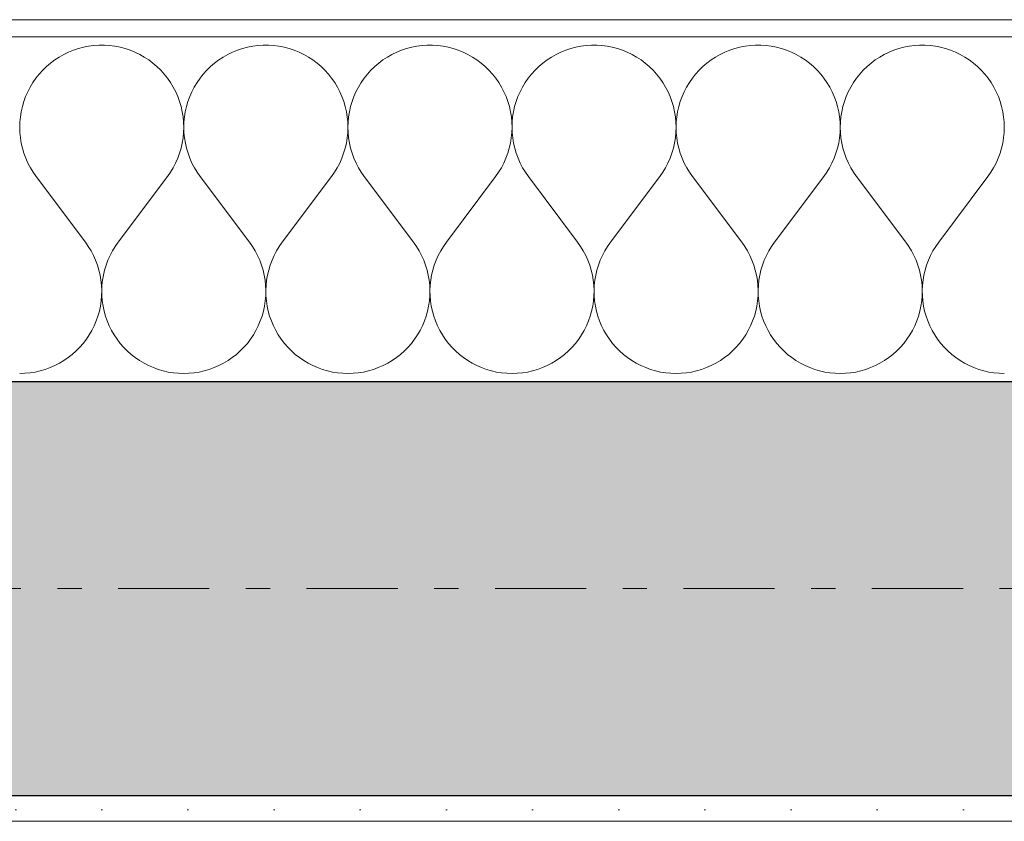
# Model space of a CAD drawing. Extents: x 100 to 2982, y 37 to 2050.
# Tile 117 of 135: x 1579 to 1636, y 1776 to 1823. Entities that reach past the tile are written whole.
import ezdxf
from ezdxf.xclip import XClip

# ---------------------------------------------------------------- set-up
doc = ezdxf.new("R2010")
doc.units = 0
doc.header["$MEASUREMENT"] = 0
doc.header["$XCLIPFRAME"] = 0
doc.linetypes.add('Przerywana podwójnie', pattern=[54.680554, 26.458333, -10.583333, 7.055556, -10.583333])
for name, color, linetype in [('410-K Osie', 7, 'Continuous'), ('420-K Ściany', 7, 'Continuous'), ('820-G Rysunki Obrazki', 7, 'Continuous')]:
    doc.layers.add(name, color=color, linetype=linetype)
pattern_1 = [(0, (-18316.349, -206.5255), (0, 8.660254), [0, -5]), (0, (-18313.849, -202.195), (0, 8.660254), [0, -5])]

# ---------------------------------------------------------------- blocks, each defined once
blk = doc.blocks.new('*X24')
at = {"layer": '420-K Ściany', "color": 174, "linetype": 'Continuous', "lineweight": 5, "ltscale": 0.2}
for p, q in [((1581.722, 1820.624), (1581.446, 1820.492)), ((1582.005, 1820.739), (1581.722, 1820.624)), ((1582.295, 1820.835), (1582.005, 1820.739)), ((1582.59, 1820.913), (1582.295, 1820.835)), ((1582.89, 1820.972), (1582.59, 1820.913)), ((1583.193, 1821.011), (1582.89, 1820.972)), ((1583.498, 1821.03), (1583.193, 1821.011)), ((1583.804, 1821.03), (1583.498, 1821.03)), ((1584.109, 1821.011), (1583.804, 1821.03)), ((1584.412, 1820.972), (1584.109, 1821.011)), ((1584.712, 1820.913), (1584.412, 1820.972)), ((1585.007, 1820.835), (1584.712, 1820.913)), ((1585.297, 1820.739), (1585.007, 1820.835)), ((1585.581, 1820.624), (1585.297, 1820.739)), ((1585.856, 1820.492), (1585.581, 1820.624)), ((1591.245, 1820.624), (1590.97, 1820.492)), ((1591.529, 1820.739), (1591.245, 1820.624)), ((1591.819, 1820.835), (1591.529, 1820.739)), ((1592.114, 1820.913), (1591.819, 1820.835)), ((1592.414, 1820.972), (1592.114, 1820.913)), ((1592.717, 1821.011), (1592.414, 1820.972)), ((1593.022, 1821.03), (1592.717, 1821.011)), ((1593.328, 1821.03), (1593.022, 1821.03)), ((1593.633, 1821.011), (1593.328, 1821.03)), ((1593.936, 1820.972), (1593.633, 1821.011)), ((1594.236, 1820.913), (1593.936, 1820.972)), ((1594.531, 1820.835), (1594.236, 1820.913)), ((1594.821, 1820.739), (1594.531, 1820.835)), ((1595.104, 1820.624), (1594.821, 1820.739)), ((1595.38, 1820.492), (1595.104, 1820.624)), ((1600.769, 1820.624), (1600.494, 1820.492)), ((1601.052, 1820.739), (1600.769, 1820.624)), ((1601.342, 1820.835), (1601.052, 1820.739)), ((1601.638, 1820.913), (1601.342, 1820.835)), ((1601.938, 1820.972), (1601.638, 1820.913)), ((1602.241, 1821.011), (1601.938, 1820.972)), ((1602.546, 1821.03), (1602.241, 1821.011)), ((1602.852, 1821.03), (1602.546, 1821.03)), ((1603.156, 1821.011), (1602.852, 1821.03)), ((1603.46, 1820.972), (1603.156, 1821.011)), ((1603.759, 1820.913), (1603.46, 1820.972)), ((1604.055, 1820.835), (1603.759, 1820.913)), ((1604.345, 1820.739), (1604.055, 1820.835)), ((1604.628, 1820.624), (1604.345, 1820.739)), ((1604.903, 1820.492), (1604.628, 1820.624)), ((1610.293, 1820.624), (1610.018, 1820.492)), ((1610.576, 1820.739), (1610.293, 1820.624)), ((1610.866, 1820.835), (1610.576, 1820.739)), ((1611.162, 1820.913), (1610.866, 1820.835)), ((1611.462, 1820.972), (1611.162, 1820.913)), ((1611.765, 1821.011), (1611.462, 1820.972)), ((1612.07, 1821.03), (1611.765, 1821.011)), ((1612.375, 1821.03), (1612.07, 1821.03)), ((1612.68, 1821.011), (1612.375, 1821.03)), ((1612.983, 1820.972), (1612.68, 1821.011)), ((1613.283, 1820.913), (1612.983, 1820.972)), ((1613.579, 1820.835), (1613.283, 1820.913)), ((1613.869, 1820.739), (1613.579, 1820.835)), ((1614.152, 1820.624), (1613.869, 1820.739)), ((1614.427, 1820.492), (1614.152, 1820.624)), ((1619.817, 1820.624), (1619.542, 1820.492)), ((1620.1, 1820.739), (1619.817, 1820.624)), ((1620.39, 1820.835), (1620.1, 1820.739)), ((1620.686, 1820.913), (1620.39, 1820.835)), ((1620.986, 1820.972), (1620.686, 1820.913)), ((1621.289, 1821.011), (1620.986, 1820.972)), ((1621.594, 1821.03), (1621.289, 1821.011)), ((1621.899, 1821.03), (1621.594, 1821.03)), ((1622.204, 1821.011), (1621.899, 1821.03)), ((1622.507, 1820.972), (1622.204, 1821.011)), ((1622.807, 1820.913), (1622.507, 1820.972)), ((1623.103, 1820.835), (1622.807, 1820.913)), ((1623.393, 1820.739), (1623.103, 1820.835)), ((1623.676, 1820.624), (1623.393, 1820.739)), ((1623.951, 1820.492), (1623.676, 1820.624)), ((1629.341, 1820.624), (1629.065, 1820.492)), ((1629.624, 1820.739), (1629.341, 1820.624)), ((1629.914, 1820.835), (1629.624, 1820.739)), ((1630.209, 1820.913), (1629.914, 1820.835)), ((1630.509, 1820.972), (1630.209, 1820.913)), ((1630.812, 1821.011), (1630.509, 1820.972)), ((1631.117, 1821.03), (1630.812, 1821.011)), ((1631.423, 1821.03), (1631.117, 1821.03)), ((1631.728, 1821.011), (1631.423, 1821.03)), ((1632.031, 1820.972), (1631.728, 1821.011)), ((1632.331, 1820.913), (1632.031, 1820.972)), ((1632.626, 1820.835), (1632.331, 1820.913)), ((1632.916, 1820.739), (1632.626, 1820.835)), ((1633.2, 1820.624), (1632.916, 1820.739)), ((1633.475, 1820.492), (1633.2, 1820.624)), ((1580.924, 1820.175), (1580.679, 1819.992)), ((1581.18, 1820.341), (1580.924, 1820.175)), ((1581.446, 1820.492), (1581.18, 1820.341)), ((1586.122, 1820.341), (1585.856, 1820.492)), ((1586.378, 1820.175), (1586.122, 1820.341)), ((1586.623, 1819.992), (1586.378, 1820.175)), ((1590.448, 1820.175), (1590.203, 1819.992)), ((1590.704, 1820.341), (1590.448, 1820.175)), ((1590.97, 1820.492), (1590.704, 1820.341)), ((1595.646, 1820.341), (1595.38, 1820.492)), ((1595.902, 1820.175), (1595.646, 1820.341)), ((1596.147, 1819.992), (1595.902, 1820.175)), ((1599.972, 1820.175), (1599.727, 1819.992)), ((1600.228, 1820.341), (1599.972, 1820.175)), ((1600.494, 1820.492), (1600.228, 1820.341)), ((1605.17, 1820.341), (1604.903, 1820.492)), ((1605.426, 1820.175), (1605.17, 1820.341)), ((1605.67, 1819.992), (1605.426, 1820.175)), ((1609.496, 1820.175), (1609.251, 1819.992)), ((1609.752, 1820.341), (1609.496, 1820.175)), ((1610.018, 1820.492), (1609.752, 1820.341)), ((1614.693, 1820.341), (1614.427, 1820.492)), ((1614.949, 1820.175), (1614.693, 1820.341)), ((1615.194, 1819.992), (1614.949, 1820.175)), ((1619.019, 1820.175), (1618.775, 1819.992)), ((1619.275, 1820.341), (1619.019, 1820.175)), ((1619.542, 1820.492), (1619.275, 1820.341)), ((1624.217, 1820.341), (1623.951, 1820.492)), ((1624.473, 1820.175), (1624.217, 1820.341)), ((1624.718, 1819.992), (1624.473, 1820.175)), ((1628.543, 1820.175), (1628.299, 1819.992)), ((1628.799, 1820.341), (1628.543, 1820.175)), ((1629.065, 1820.492), (1628.799, 1820.341)), ((1633.741, 1820.341), (1633.475, 1820.492)), ((1633.997, 1820.175), (1633.741, 1820.341)), ((1634.242, 1819.992), (1633.997, 1820.175)), ((1580.228, 1819.581), (1580.022, 1819.354)), ((1580.447, 1819.793), (1580.228, 1819.581)), ((1580.679, 1819.992), (1580.447, 1819.793)), ((1586.855, 1819.793), (1586.623, 1819.992)), ((1587.075, 1819.581), (1586.855, 1819.793)), ((1587.28, 1819.354), (1587.075, 1819.581)), ((1589.751, 1819.581), (1589.546, 1819.354)), ((1589.971, 1819.793), (1589.751, 1819.581)), ((1590.203, 1819.992), (1589.971, 1819.793)), ((1596.379, 1819.793), (1596.147, 1819.992)), ((1596.598, 1819.581), (1596.379, 1819.793)), ((1596.804, 1819.354), (1596.598, 1819.581)), ((1599.275, 1819.581), (1599.07, 1819.354)), ((1599.495, 1819.793), (1599.275, 1819.581)), ((1599.727, 1819.992), (1599.495, 1819.793)), ((1605.903, 1819.793), (1605.67, 1819.992)), ((1606.122, 1819.581), (1605.903, 1819.793)), ((1606.328, 1819.354), (1606.122, 1819.581)), ((1608.799, 1819.581), (1608.594, 1819.354)), ((1609.018, 1819.793), (1608.799, 1819.581)), ((1609.251, 1819.992), (1609.018, 1819.793)), ((1615.427, 1819.793), (1615.194, 1819.992)), ((1615.646, 1819.581), (1615.427, 1819.793)), ((1615.851, 1819.354), (1615.646, 1819.581)), ((1618.323, 1819.581), (1618.118, 1819.354)), ((1618.542, 1819.793), (1618.323, 1819.581)), ((1618.775, 1819.992), (1618.542, 1819.793)), ((1624.951, 1819.793), (1624.718, 1819.992)), ((1625.17, 1819.581), (1624.951, 1819.793)), ((1625.375, 1819.354), (1625.17, 1819.581)), ((1627.847, 1819.581), (1627.641, 1819.354)), ((1628.066, 1819.793), (1627.847, 1819.581)), ((1628.299, 1819.992), (1628.066, 1819.793)), ((1634.474, 1819.793), (1634.242, 1819.992)), ((1634.694, 1819.581), (1634.474, 1819.793)), ((1634.899, 1819.354), (1634.694, 1819.581)), ((1579.657, 1818.864), (1579.499, 1818.603)), ((1579.832, 1819.115), (1579.657, 1818.864)), ((1580.022, 1819.354), (1579.832, 1819.115)), ((1587.47, 1819.115), (1587.28, 1819.354)), ((1587.645, 1818.864), (1587.47, 1819.115)), ((1587.803, 1818.603), (1587.645, 1818.864)), ((1589.181, 1818.864), (1589.023, 1818.603)), ((1589.356, 1819.115), (1589.181, 1818.864)), ((1589.546, 1819.354), (1589.356, 1819.115)), ((1596.994, 1819.115), (1596.804, 1819.354)), ((1597.169, 1818.864), (1596.994, 1819.115)), ((1597.327, 1818.603), (1597.169, 1818.864)), ((1598.705, 1818.864), (1598.547, 1818.603)), ((1598.88, 1819.115), (1598.705, 1818.864)), ((1599.07, 1819.354), (1598.88, 1819.115)), ((1606.518, 1819.115), (1606.328, 1819.354)), ((1606.692, 1818.864), (1606.518, 1819.115)), ((1606.851, 1818.603), (1606.692, 1818.864)), ((1608.229, 1818.864), (1608.071, 1818.603)), ((1608.403, 1819.115), (1608.229, 1818.864)), ((1608.594, 1819.354), (1608.403, 1819.115)), ((1616.042, 1819.115), (1615.851, 1819.354)), ((1616.216, 1818.864), (1616.042, 1819.115)), ((1616.374, 1818.603), (1616.216, 1818.864)), ((1617.753, 1818.864), (1617.595, 1818.603)), ((1617.927, 1819.115), (1617.753, 1818.864)), ((1618.118, 1819.354), (1617.927, 1819.115)), ((1625.565, 1819.115), (1625.375, 1819.354)), ((1625.74, 1818.864), (1625.565, 1819.115)), ((1625.898, 1818.603), (1625.74, 1818.864)), ((1627.277, 1818.864), (1627.118, 1818.603)), ((1627.451, 1819.115), (1627.277, 1818.864)), ((1627.641, 1819.354), (1627.451, 1819.115)), ((1635.089, 1819.115), (1634.899, 1819.354)), ((1635.264, 1818.864), (1635.089, 1819.115)), ((1635.422, 1818.603), (1635.264, 1818.864)), ((1579.358, 1818.332), (1579.235, 1818.052)), ((1579.499, 1818.603), (1579.358, 1818.332)), ((1587.944, 1818.332), (1587.803, 1818.603)), ((1588.067, 1818.052), (1587.944, 1818.332)), ((1588.882, 1818.332), (1588.759, 1818.052)), ((1589.023, 1818.603), (1588.882, 1818.332)), ((1597.468, 1818.332), (1597.327, 1818.603)), ((1597.591, 1818.052), (1597.468, 1818.332)), ((1598.406, 1818.332), (1598.283, 1818.052)), ((1598.547, 1818.603), (1598.406, 1818.332)), ((1606.992, 1818.332), (1606.851, 1818.603)), ((1607.115, 1818.052), (1606.992, 1818.332)), ((1607.93, 1818.332), (1607.806, 1818.052)), ((1608.071, 1818.603), (1607.93, 1818.332)), ((1616.515, 1818.332), (1616.374, 1818.603)), ((1616.639, 1818.052), (1616.515, 1818.332)), ((1617.454, 1818.332), (1617.33, 1818.052)), ((1617.595, 1818.603), (1617.454, 1818.332)), ((1626.039, 1818.332), (1625.898, 1818.603)), ((1626.163, 1818.052), (1626.039, 1818.332)), ((1626.977, 1818.332), (1626.854, 1818.052)), ((1627.118, 1818.603), (1626.977, 1818.332)), ((1635.563, 1818.332), (1635.422, 1818.603)), ((1635.686, 1818.052), (1635.563, 1818.332)), ((1579.13, 1817.765), (1579.043, 1817.472)), ((1579.235, 1818.052), (1579.13, 1817.765)), ((1588.172, 1817.765), (1588.067, 1818.052)), ((1588.259, 1817.472), (1588.172, 1817.765)), ((1588.654, 1817.765), (1588.567, 1817.472)), ((1588.759, 1818.052), (1588.654, 1817.765)), ((1597.696, 1817.765), (1597.591, 1818.052)), ((1597.783, 1817.472), (1597.696, 1817.765)), ((1598.177, 1817.765), (1598.091, 1817.472)), ((1598.283, 1818.052), (1598.177, 1817.765)), ((1607.22, 1817.765), (1607.115, 1818.052)), ((1607.307, 1817.472), (1607.22, 1817.765)), ((1607.701, 1817.765), (1607.615, 1817.472)), ((1607.806, 1818.052), (1607.701, 1817.765)), ((1616.744, 1817.765), (1616.639, 1818.052)), ((1616.83, 1817.472), (1616.744, 1817.765)), ((1617.225, 1817.765), (1617.139, 1817.472)), ((1617.33, 1818.052), (1617.225, 1817.765)), ((1626.268, 1817.765), (1626.163, 1818.052)), ((1626.354, 1817.472), (1626.268, 1817.765)), ((1626.749, 1817.765), (1626.662, 1817.472)), ((1626.854, 1818.052), (1626.749, 1817.765)), ((1635.791, 1817.765), (1635.686, 1818.052)), ((1635.878, 1817.472), (1635.791, 1817.765)), ((1578.976, 1817.174), (1578.927, 1816.872)), ((1579.043, 1817.472), (1578.976, 1817.174)), ((1588.327, 1817.174), (1588.259, 1817.472)), ((1588.375, 1816.872), (1588.327, 1817.174)), ((1588.5, 1817.174), (1588.451, 1816.872)), ((1588.567, 1817.472), (1588.5, 1817.174)), ((1597.85, 1817.174), (1597.783, 1817.472)), ((1597.899, 1816.872), (1597.85, 1817.174)), ((1598.023, 1817.174), (1597.975, 1816.872)), ((1598.091, 1817.472), (1598.023, 1817.174)), ((1607.374, 1817.174), (1607.307, 1817.472)), ((1607.423, 1816.872), (1607.374, 1817.174)), ((1607.547, 1817.174), (1607.499, 1816.872)), ((1607.615, 1817.472), (1607.547, 1817.174)), ((1616.898, 1817.174), (1616.83, 1817.472)), ((1616.946, 1816.872), (1616.898, 1817.174)), ((1617.071, 1817.174), (1617.023, 1816.872)), ((1617.139, 1817.472), (1617.071, 1817.174)), ((1626.422, 1817.174), (1626.354, 1817.472)), ((1626.47, 1816.872), (1626.422, 1817.174)), ((1626.595, 1817.174), (1626.546, 1816.872)), ((1626.662, 1817.472), (1626.595, 1817.174)), ((1635.946, 1817.174), (1635.878, 1817.472)), ((1635.994, 1816.872), (1635.946, 1817.174)), ((1578.927, 1816.872), (1578.899, 1816.568)), ((1588.404, 1816.568), (1588.375, 1816.872)), ((1588.451, 1816.872), (1588.422, 1816.568)), ((1597.928, 1816.568), (1597.899, 1816.872)), ((1597.975, 1816.872), (1597.946, 1816.568)), ((1607.451, 1816.568), (1607.423, 1816.872)), ((1607.499, 1816.872), (1607.47, 1816.568)), ((1616.975, 1816.568), (1616.946, 1816.872)), ((1617.023, 1816.872), (1616.994, 1816.568)), ((1626.499, 1816.568), (1626.47, 1816.872)), ((1626.546, 1816.872), (1626.518, 1816.568)), ((1636.023, 1816.568), (1635.994, 1816.872)), ((1578.899, 1816.568), (1578.889, 1816.263)), ((1578.889, 1816.263), (1578.9, 1815.957)), ((1588.403, 1815.957), (1588.413, 1816.263)), ((1588.413, 1816.263), (1588.404, 1816.568)), ((1588.422, 1816.568), (1588.413, 1816.263)), ((1588.413, 1816.263), (1588.423, 1815.957)), ((1597.927, 1815.957), (1597.937, 1816.263)), ((1597.937, 1816.263), (1597.928, 1816.568)), ((1597.946, 1816.568), (1597.937, 1816.263)), ((1597.937, 1816.263), (1597.947, 1815.957)), ((1607.45, 1815.957), (1607.461, 1816.263)), ((1607.461, 1816.263), (1607.451, 1816.568)), ((1607.47, 1816.568), (1607.461, 1816.263)), ((1607.461, 1816.263), (1607.471, 1815.957)), ((1616.974, 1815.957), (1616.984, 1816.263)), ((1616.984, 1816.263), (1616.975, 1816.568)), ((1616.994, 1816.568), (1616.984, 1816.263)), ((1616.984, 1816.263), (1616.995, 1815.957)), ((1626.498, 1815.957), (1626.508, 1816.263)), ((1626.508, 1816.263), (1626.499, 1816.568)), ((1626.518, 1816.568), (1626.508, 1816.263)), ((1626.508, 1816.263), (1626.519, 1815.957)), ((1636.022, 1815.957), (1636.032, 1816.263)), ((1636.032, 1816.263), (1636.023, 1816.568)), ((1578.9, 1815.957), (1578.929, 1815.653)), ((1578.929, 1815.653), (1578.979, 1815.352)), ((1588.324, 1815.352), (1588.373, 1815.653)), ((1588.373, 1815.653), (1588.403, 1815.957)), ((1588.423, 1815.957), (1588.453, 1815.653)), ((1588.453, 1815.653), (1588.503, 1815.352)), ((1597.847, 1815.352), (1597.897, 1815.653)), ((1597.897, 1815.653), (1597.927, 1815.957)), ((1597.947, 1815.957), (1597.977, 1815.653)), ((1597.977, 1815.653), (1598.026, 1815.352)), ((1607.371, 1815.352), (1607.42, 1815.653)), ((1607.42, 1815.653), (1607.45, 1815.957)), ((1607.471, 1815.957), (1607.501, 1815.653)), ((1607.501, 1815.653), (1607.55, 1815.352)), ((1616.895, 1815.352), (1616.944, 1815.653)), ((1616.944, 1815.653), (1616.974, 1815.957)), ((1616.995, 1815.957), (1617.025, 1815.653)), ((1617.025, 1815.653), (1617.074, 1815.352)), ((1626.419, 1815.352), (1626.468, 1815.653)), ((1626.468, 1815.653), (1626.498, 1815.957)), ((1626.519, 1815.957), (1626.548, 1815.653)), ((1626.548, 1815.653), (1626.598, 1815.352)), ((1635.943, 1815.352), (1635.992, 1815.653)), ((1635.992, 1815.653), (1636.022, 1815.957)), ((1578.979, 1815.352), (1579.047, 1815.054)), ((1579.047, 1815.054), (1579.135, 1814.761)), ((1588.167, 1814.761), (1588.255, 1815.054)), ((1588.255, 1815.054), (1588.324, 1815.352)), ((1588.503, 1815.352), (1588.571, 1815.054)), ((1588.571, 1815.054), (1588.659, 1814.761)), ((1597.691, 1814.761), (1597.779, 1815.054)), ((1597.779, 1815.054), (1597.847, 1815.352)), ((1598.026, 1815.352), (1598.095, 1815.054)), ((1598.095, 1815.054), (1598.182, 1814.761)), ((1607.215, 1814.761), (1607.303, 1815.054)), ((1607.303, 1815.054), (1607.371, 1815.352)), ((1607.55, 1815.352), (1607.619, 1815.054)), ((1607.619, 1815.054), (1607.706, 1814.761)), ((1616.739, 1814.761), (1616.826, 1815.054)), ((1616.826, 1815.054), (1616.895, 1815.352)), ((1617.074, 1815.352), (1617.143, 1815.054)), ((1617.143, 1815.054), (1617.23, 1814.761)), ((1626.263, 1814.761), (1626.35, 1815.054)), ((1626.35, 1815.054), (1626.419, 1815.352)), ((1626.598, 1815.352), (1626.666, 1815.054)), ((1626.666, 1815.054), (1626.754, 1814.761)), ((1635.786, 1814.761), (1635.874, 1815.054)), ((1635.874, 1815.054), (1635.943, 1815.352)), ((1579.135, 1814.761), (1579.241, 1814.475)), ((1579.241, 1814.475), (1579.365, 1814.195)), ((1587.937, 1814.195), (1588.061, 1814.475)), ((1588.061, 1814.475), (1588.167, 1814.761)), ((1588.659, 1814.761), (1588.765, 1814.475)), ((1588.765, 1814.475), (1588.889, 1814.195)), ((1597.461, 1814.195), (1597.585, 1814.475)), ((1597.585, 1814.475), (1597.691, 1814.761)), ((1598.182, 1814.761), (1598.289, 1814.475)), ((1598.289, 1814.475), (1598.413, 1814.195)), ((1606.985, 1814.195), (1607.109, 1814.475)), ((1607.109, 1814.475), (1607.215, 1814.761)), ((1607.706, 1814.761), (1607.812, 1814.475)), ((1607.812, 1814.475), (1607.937, 1814.195)), ((1616.508, 1814.195), (1616.633, 1814.475)), ((1616.633, 1814.475), (1616.739, 1814.761)), ((1617.23, 1814.761), (1617.336, 1814.475)), ((1617.336, 1814.475), (1617.461, 1814.195)), ((1626.032, 1814.195), (1626.157, 1814.475)), ((1626.157, 1814.475), (1626.263, 1814.761)), ((1626.754, 1814.761), (1626.86, 1814.475)), ((1626.86, 1814.475), (1626.984, 1814.195)), ((1635.556, 1814.195), (1635.68, 1814.475)), ((1635.68, 1814.475), (1635.786, 1814.761)), ((1579.365, 1814.195), (1579.507, 1813.925)), ((1579.507, 1813.925), (1579.666, 1813.664)), ((1587.636, 1813.664), (1587.795, 1813.925)), ((1587.795, 1813.925), (1587.937, 1814.195)), ((1588.889, 1814.195), (1589.031, 1813.925)), ((1589.031, 1813.925), (1589.19, 1813.664)), ((1597.16, 1813.664), (1597.319, 1813.925)), ((1597.319, 1813.925), (1597.461, 1814.195)), ((1598.413, 1814.195), (1598.555, 1813.925)), ((1598.555, 1813.925), (1598.714, 1813.664)), ((1606.684, 1813.664), (1606.843, 1813.925)), ((1606.843, 1813.925), (1606.985, 1814.195)), ((1607.937, 1814.195), (1608.079, 1813.925)), ((1608.079, 1813.925), (1608.238, 1813.664)), ((1616.208, 1813.664), (1616.367, 1813.925)), ((1616.367, 1813.925), (1616.508, 1814.195)), ((1617.461, 1814.195), (1617.602, 1813.925)), ((1617.602, 1813.925), (1617.761, 1813.664)), ((1625.731, 1813.664), (1625.89, 1813.925)), ((1625.89, 1813.925), (1626.032, 1814.195)), ((1626.984, 1814.195), (1627.126, 1813.925)), ((1627.126, 1813.925), (1627.285, 1813.664)), ((1635.255, 1813.664), (1635.414, 1813.925)), ((1635.414, 1813.925), (1635.556, 1814.195)), ((1579.666, 1813.664), (1579.842, 1813.414)), ((1579.842, 1813.414), (1582.699, 1809.604)), ((1587.461, 1813.414), (1584.604, 1809.604)), ((1587.461, 1813.414), (1587.636, 1813.664)), ((1589.19, 1813.664), (1589.365, 1813.414)), ((1589.365, 1813.414), (1592.223, 1809.604)), ((1596.984, 1813.414), (1594.127, 1809.604)), ((1596.984, 1813.414), (1597.16, 1813.664)), ((1598.714, 1813.664), (1598.889, 1813.414)), ((1598.889, 1813.414), (1601.746, 1809.604)), ((1606.508, 1813.414), (1603.651, 1809.604)), ((1606.508, 1813.414), (1606.684, 1813.664)), ((1608.238, 1813.664), (1608.413, 1813.414)), ((1608.413, 1813.414), (1611.27, 1809.604)), ((1616.032, 1813.414), (1613.175, 1809.604)), ((1616.032, 1813.414), (1616.208, 1813.664)), ((1617.761, 1813.664), (1617.937, 1813.414)), ((1617.937, 1813.414), (1620.794, 1809.604)), ((1625.556, 1813.414), (1622.699, 1809.604)), ((1625.556, 1813.414), (1625.731, 1813.664)), ((1627.285, 1813.664), (1627.461, 1813.414)), ((1627.461, 1813.414), (1630.318, 1809.604)), ((1635.08, 1813.414), (1632.223, 1809.604)), ((1635.08, 1813.414), (1635.255, 1813.664)), ((1582.872, 1809.358), (1582.699, 1809.604)), ((1583.029, 1809.101), (1582.872, 1809.358)), ((1584.431, 1809.358), (1584.273, 1809.101)), ((1584.604, 1809.604), (1584.431, 1809.358)), ((1592.396, 1809.358), (1592.223, 1809.604)), ((1592.553, 1809.101), (1592.396, 1809.358)), ((1593.954, 1809.358), (1593.797, 1809.101)), ((1594.127, 1809.604), (1593.954, 1809.358)), ((1601.919, 1809.358), (1601.746, 1809.604)), ((1602.076, 1809.101), (1601.919, 1809.358)), ((1603.478, 1809.358), (1603.321, 1809.101)), ((1603.651, 1809.604), (1603.478, 1809.358)), ((1611.443, 1809.358), (1611.27, 1809.604)), ((1611.6, 1809.101), (1611.443, 1809.358)), ((1613.002, 1809.358), (1612.845, 1809.101)), ((1613.175, 1809.604), (1613.002, 1809.358)), ((1620.967, 1809.358), (1620.794, 1809.604)), ((1621.124, 1809.101), (1620.967, 1809.358)), ((1622.526, 1809.358), (1622.369, 1809.101)), ((1622.699, 1809.604), (1622.526, 1809.358)), ((1630.491, 1809.358), (1630.318, 1809.604)), ((1630.648, 1809.101), (1630.491, 1809.358)), ((1632.05, 1809.358), (1631.892, 1809.101)), ((1632.223, 1809.604), (1632.05, 1809.358)), ((1583.169, 1808.834), (1583.029, 1809.101)), ((1583.293, 1808.559), (1583.169, 1808.834)), ((1584.133, 1808.834), (1584.01, 1808.559)), ((1584.273, 1809.101), (1584.133, 1808.834)), ((1592.693, 1808.834), (1592.553, 1809.101)), ((1592.817, 1808.559), (1592.693, 1808.834)), ((1593.657, 1808.834), (1593.533, 1808.559)), ((1593.797, 1809.101), (1593.657, 1808.834)), ((1602.217, 1808.834), (1602.076, 1809.101)), ((1602.34, 1808.559), (1602.217, 1808.834)), ((1603.181, 1808.834), (1603.057, 1808.559)), ((1603.321, 1809.101), (1603.181, 1808.834)), ((1611.741, 1808.834), (1611.6, 1809.101)), ((1611.864, 1808.559), (1611.741, 1808.834)), ((1612.704, 1808.834), (1612.581, 1808.559)), ((1612.845, 1809.101), (1612.704, 1808.834)), ((1621.265, 1808.834), (1621.124, 1809.101)), ((1621.388, 1808.559), (1621.265, 1808.834)), ((1622.228, 1808.834), (1622.105, 1808.559)), ((1622.369, 1809.101), (1622.228, 1808.834)), ((1630.788, 1808.834), (1630.648, 1809.101)), ((1630.912, 1808.559), (1630.788, 1808.834)), ((1631.752, 1808.834), (1631.629, 1808.559)), ((1631.892, 1809.101), (1631.752, 1808.834)), ((1583.399, 1808.277), (1583.293, 1808.559)), ((1583.486, 1807.989), (1583.399, 1808.277)), ((1583.904, 1808.277), (1583.816, 1807.989)), ((1584.01, 1808.559), (1583.904, 1808.277)), ((1592.922, 1808.277), (1592.817, 1808.559)), ((1593.01, 1807.989), (1592.922, 1808.277)), ((1593.428, 1808.277), (1593.34, 1807.989)), ((1593.533, 1808.559), (1593.428, 1808.277)), ((1602.446, 1808.277), (1602.34, 1808.559)), ((1602.534, 1807.989), (1602.446, 1808.277)), ((1602.951, 1808.277), (1602.864, 1807.989)), ((1603.057, 1808.559), (1602.951, 1808.277)), ((1611.97, 1808.277), (1611.864, 1808.559)), ((1612.058, 1807.989), (1611.97, 1808.277)), ((1612.475, 1808.277), (1612.387, 1807.989)), ((1612.581, 1808.559), (1612.475, 1808.277)), ((1621.494, 1808.277), (1621.388, 1808.559)), ((1621.582, 1807.989), (1621.494, 1808.277)), ((1621.999, 1808.277), (1621.911, 1807.989)), ((1622.105, 1808.559), (1621.999, 1808.277)), ((1631.018, 1808.277), (1630.912, 1808.559)), ((1631.105, 1807.989), (1631.018, 1808.277)), ((1631.523, 1808.277), (1631.435, 1807.989)), ((1631.629, 1808.559), (1631.523, 1808.277)), ((1583.556, 1807.696), (1583.486, 1807.989)), ((1583.606, 1807.399), (1583.556, 1807.696)), ((1583.747, 1807.696), (1583.696, 1807.399)), ((1583.816, 1807.989), (1583.747, 1807.696)), ((1593.079, 1807.696), (1593.01, 1807.989)), ((1593.13, 1807.399), (1593.079, 1807.696)), ((1593.27, 1807.696), (1593.22, 1807.399)), ((1593.34, 1807.989), (1593.27, 1807.696)), ((1602.603, 1807.696), (1602.534, 1807.989)), ((1602.654, 1807.399), (1602.603, 1807.696)), ((1602.794, 1807.696), (1602.744, 1807.399)), ((1602.864, 1807.989), (1602.794, 1807.696)), ((1612.127, 1807.696), (1612.058, 1807.989)), ((1612.178, 1807.399), (1612.127, 1807.696)), ((1612.318, 1807.696), (1612.267, 1807.399)), ((1612.387, 1807.989), (1612.318, 1807.696)), ((1621.651, 1807.696), (1621.582, 1807.989)), ((1621.702, 1807.399), (1621.651, 1807.696)), ((1621.842, 1807.696), (1621.791, 1807.399)), ((1621.911, 1807.989), (1621.842, 1807.696)), ((1631.175, 1807.696), (1631.105, 1807.989)), ((1631.225, 1807.399), (1631.175, 1807.696)), ((1631.366, 1807.696), (1631.315, 1807.399)), ((1631.435, 1807.989), (1631.366, 1807.696)), ((1583.638, 1807.1), (1583.606, 1807.399)), ((1583.651, 1806.799), (1583.638, 1807.1)), ((1583.664, 1807.1), (1583.651, 1806.799)), ((1583.696, 1807.399), (1583.664, 1807.1)), ((1593.162, 1807.1), (1593.13, 1807.399)), ((1593.175, 1806.799), (1593.162, 1807.1)), ((1593.188, 1807.1), (1593.175, 1806.799)), ((1593.22, 1807.399), (1593.188, 1807.1)), ((1602.686, 1807.1), (1602.654, 1807.399)), ((1602.698, 1806.799), (1602.686, 1807.1)), ((1602.712, 1807.1), (1602.699, 1806.799)), ((1602.744, 1807.399), (1602.712, 1807.1)), ((1612.209, 1807.1), (1612.178, 1807.399)), ((1612.222, 1806.799), (1612.209, 1807.1)), ((1612.236, 1807.1), (1612.223, 1806.799)), ((1612.267, 1807.399), (1612.236, 1807.1)), ((1621.733, 1807.1), (1621.702, 1807.399)), ((1621.746, 1806.799), (1621.733, 1807.1)), ((1621.759, 1807.1), (1621.747, 1806.799)), ((1621.791, 1807.399), (1621.759, 1807.1)), ((1631.257, 1807.1), (1631.225, 1807.399)), ((1631.27, 1806.799), (1631.257, 1807.1)), ((1631.283, 1807.1), (1631.27, 1806.799)), ((1631.315, 1807.399), (1631.283, 1807.1)), ((1583.619, 1806.197), (1583.645, 1806.497)), ((1583.645, 1806.497), (1583.651, 1806.799)), ((1583.651, 1806.799), (1583.658, 1806.497)), ((1583.658, 1806.497), (1583.683, 1806.197)), ((1593.143, 1806.197), (1593.168, 1806.497)), ((1593.168, 1806.497), (1593.175, 1806.799)), ((1593.175, 1806.799), (1593.181, 1806.497)), ((1593.181, 1806.497), (1593.207, 1806.197)), ((1602.667, 1806.197), (1602.692, 1806.497)), ((1602.692, 1806.497), (1602.698, 1806.799)), ((1602.699, 1806.799), (1602.705, 1806.497)), ((1602.705, 1806.497), (1602.731, 1806.197)), ((1612.191, 1806.197), (1612.216, 1806.497)), ((1612.216, 1806.497), (1612.222, 1806.799)), ((1612.223, 1806.799), (1612.229, 1806.497)), ((1612.229, 1806.497), (1612.254, 1806.197)), ((1621.715, 1806.197), (1621.74, 1806.497)), ((1621.74, 1806.497), (1621.746, 1806.799)), ((1621.747, 1806.799), (1621.753, 1806.497)), ((1621.753, 1806.497), (1621.778, 1806.197)), ((1631.238, 1806.197), (1631.264, 1806.497)), ((1631.264, 1806.497), (1631.27, 1806.799)), ((1631.27, 1806.799), (1631.277, 1806.497)), ((1631.277, 1806.497), (1631.302, 1806.197)), ((1583.512, 1805.605), (1583.575, 1805.899)), ((1583.575, 1805.899), (1583.619, 1806.197)), ((1583.683, 1806.197), (1583.727, 1805.899)), ((1583.727, 1805.899), (1583.79, 1805.605)), ((1593.036, 1805.605), (1593.099, 1805.899)), ((1593.099, 1805.899), (1593.143, 1806.197)), ((1593.207, 1806.197), (1593.251, 1805.899)), ((1593.251, 1805.899), (1593.314, 1805.605)), ((1602.56, 1805.605), (1602.623, 1805.899)), ((1602.623, 1805.899), (1602.667, 1806.197)), ((1602.731, 1806.197), (1602.775, 1805.899)), ((1602.775, 1805.899), (1602.838, 1805.605)), ((1612.084, 1805.605), (1612.147, 1805.899)), ((1612.147, 1805.899), (1612.191, 1806.197)), ((1612.254, 1806.197), (1612.299, 1805.899)), ((1612.299, 1805.899), (1612.362, 1805.605)), ((1621.607, 1805.605), (1621.67, 1805.899)), ((1621.67, 1805.899), (1621.715, 1806.197)), ((1621.778, 1806.197), (1621.822, 1805.899)), ((1621.822, 1805.899), (1621.885, 1805.605)), ((1631.131, 1805.605), (1631.194, 1805.899)), ((1631.194, 1805.899), (1631.238, 1806.197)), ((1631.302, 1806.197), (1631.346, 1805.899)), ((1631.346, 1805.899), (1631.409, 1805.605)), ((1583.331, 1805.031), (1583.431, 1805.315)), ((1583.431, 1805.315), (1583.512, 1805.605)), ((1583.79, 1805.605), (1583.872, 1805.315)), ((1583.872, 1805.315), (1583.971, 1805.031)), ((1592.855, 1805.031), (1592.954, 1805.315)), ((1592.954, 1805.315), (1593.036, 1805.605)), ((1593.314, 1805.605), (1593.395, 1805.315)), ((1593.395, 1805.315), (1593.495, 1805.031)), ((1602.379, 1805.031), (1602.478, 1805.315)), ((1602.478, 1805.315), (1602.56, 1805.605)), ((1602.838, 1805.605), (1602.919, 1805.315)), ((1602.919, 1805.315), (1603.019, 1805.031)), ((1611.902, 1805.031), (1612.002, 1805.315)), ((1612.002, 1805.315), (1612.084, 1805.605)), ((1612.362, 1805.605), (1612.443, 1805.315)), ((1612.443, 1805.315), (1612.543, 1805.031)), ((1621.426, 1805.031), (1621.526, 1805.315)), ((1621.526, 1805.315), (1621.607, 1805.605)), ((1621.885, 1805.605), (1621.967, 1805.315)), ((1621.967, 1805.315), (1622.066, 1805.031)), ((1630.95, 1805.031), (1631.05, 1805.315)), ((1631.05, 1805.315), (1631.131, 1805.605)), ((1631.409, 1805.605), (1631.491, 1805.315)), ((1631.491, 1805.315), (1631.59, 1805.031)), ((1583.079, 1804.484), (1583.214, 1804.753)), ((1583.214, 1804.753), (1583.331, 1805.031)), ((1583.971, 1805.031), (1584.089, 1804.753)), ((1584.089, 1804.753), (1584.223, 1804.484)), ((1592.603, 1804.484), (1592.737, 1804.753)), ((1592.737, 1804.753), (1592.855, 1805.031)), ((1593.495, 1805.031), (1593.612, 1804.753)), ((1593.612, 1804.753), (1593.747, 1804.484)), ((1602.127, 1804.484), (1602.261, 1804.753)), ((1602.261, 1804.753), (1602.379, 1805.031)), ((1603.019, 1805.031), (1603.136, 1804.753)), ((1603.136, 1804.753), (1603.271, 1804.484)), ((1611.65, 1804.484), (1611.785, 1804.753)), ((1611.785, 1804.753), (1611.902, 1805.031)), ((1612.543, 1805.031), (1612.66, 1804.753)), ((1612.66, 1804.753), (1612.795, 1804.484)), ((1621.174, 1804.484), (1621.309, 1804.753)), ((1621.309, 1804.753), (1621.426, 1805.031)), ((1622.066, 1805.031), (1622.184, 1804.753)), ((1622.184, 1804.753), (1622.319, 1804.484)), ((1630.698, 1804.484), (1630.833, 1804.753)), ((1630.833, 1804.753), (1630.95, 1805.031)), ((1631.59, 1805.031), (1631.708, 1804.753)), ((1631.708, 1804.753), (1631.842, 1804.484)), ((1582.76, 1803.973), (1582.927, 1804.223)), ((1582.927, 1804.223), (1583.079, 1804.484)), ((1584.223, 1804.484), (1584.375, 1804.223)), ((1584.375, 1804.223), (1584.542, 1803.973)), ((1592.284, 1803.973), (1592.451, 1804.223)), ((1592.451, 1804.223), (1592.603, 1804.484)), ((1593.747, 1804.484), (1593.899, 1804.223)), ((1593.899, 1804.223), (1594.066, 1803.973)), ((1601.807, 1803.973), (1601.975, 1804.223)), ((1601.975, 1804.223), (1602.127, 1804.484)), ((1603.271, 1804.484), (1603.422, 1804.223)), ((1603.422, 1804.223), (1603.59, 1803.973)), ((1611.331, 1803.973), (1611.499, 1804.223)), ((1611.499, 1804.223), (1611.65, 1804.484)), ((1612.795, 1804.484), (1612.946, 1804.223)), ((1612.946, 1804.223), (1613.114, 1803.973)), ((1620.855, 1803.973), (1621.023, 1804.223)), ((1621.023, 1804.223), (1621.174, 1804.484)), ((1622.319, 1804.484), (1622.47, 1804.223)), ((1622.47, 1804.223), (1622.638, 1803.973)), ((1630.379, 1803.973), (1630.547, 1804.223)), ((1630.547, 1804.223), (1630.698, 1804.484)), ((1631.842, 1804.484), (1631.994, 1804.223)), ((1631.994, 1804.223), (1632.162, 1803.973)), ((1582.167, 1803.293), (1582.379, 1803.507)), ((1582.379, 1803.507), (1582.577, 1803.734)), ((1582.577, 1803.734), (1582.76, 1803.973)), ((1584.542, 1803.973), (1584.726, 1803.734)), ((1584.726, 1803.734), (1584.923, 1803.507)), ((1584.923, 1803.507), (1585.135, 1803.293)), ((1591.691, 1803.293), (1591.903, 1803.507)), ((1591.903, 1803.507), (1592.101, 1803.734)), ((1592.101, 1803.734), (1592.284, 1803.973)), ((1594.066, 1803.973), (1594.249, 1803.734)), ((1594.249, 1803.734), (1594.447, 1803.507)), ((1594.447, 1803.507), (1594.659, 1803.293)), ((1601.215, 1803.293), (1601.426, 1803.507)), ((1601.426, 1803.507), (1601.624, 1803.734)), ((1601.624, 1803.734), (1601.807, 1803.973)), ((1603.59, 1803.973), (1603.773, 1803.734)), ((1603.773, 1803.734), (1603.971, 1803.507)), ((1603.971, 1803.507), (1604.183, 1803.293)), ((1610.738, 1803.293), (1610.95, 1803.507)), ((1610.95, 1803.507), (1611.148, 1803.734)), ((1611.148, 1803.734), (1611.331, 1803.973)), ((1613.114, 1803.973), (1613.297, 1803.734)), ((1613.297, 1803.734), (1613.495, 1803.507)), ((1613.495, 1803.507), (1613.707, 1803.293)), ((1620.262, 1803.293), (1620.474, 1803.507)), ((1620.474, 1803.507), (1620.672, 1803.734)), ((1620.672, 1803.734), (1620.855, 1803.973)), ((1622.638, 1803.973), (1622.821, 1803.734)), ((1622.821, 1803.734), (1623.019, 1803.507)), ((1623.019, 1803.507), (1623.231, 1803.293)), ((1629.786, 1803.293), (1629.998, 1803.507)), ((1629.998, 1803.507), (1630.196, 1803.734)), ((1630.196, 1803.734), (1630.379, 1803.973)), ((1632.162, 1803.973), (1632.345, 1803.734)), ((1632.345, 1803.734), (1632.542, 1803.507)), ((1632.542, 1803.507), (1632.754, 1803.293)), ((1581.456, 1802.736), (1581.705, 1802.907)), ((1581.705, 1802.907), (1581.942, 1803.092)), ((1581.942, 1803.092), (1582.167, 1803.293)), ((1585.135, 1803.293), (1585.36, 1803.092)), ((1585.36, 1803.092), (1585.597, 1802.907)), ((1585.597, 1802.907), (1585.846, 1802.736)), ((1590.98, 1802.736), (1591.229, 1802.907)), ((1591.229, 1802.907), (1591.466, 1803.092)), ((1591.466, 1803.092), (1591.691, 1803.293)), ((1594.659, 1803.293), (1594.884, 1803.092)), ((1594.884, 1803.092), (1595.121, 1802.907)), ((1595.121, 1802.907), (1595.37, 1802.736)), ((1600.504, 1802.736), (1600.753, 1802.907)), ((1600.753, 1802.907), (1600.99, 1803.092)), ((1600.99, 1803.092), (1601.215, 1803.293)), ((1604.183, 1803.293), (1604.408, 1803.092)), ((1604.408, 1803.092), (1604.645, 1802.907)), ((1604.645, 1802.907), (1604.893, 1802.736)), ((1610.028, 1802.736), (1610.276, 1802.907)), ((1610.276, 1802.907), (1610.513, 1803.092)), ((1610.513, 1803.092), (1610.738, 1803.293)), ((1613.707, 1803.293), (1613.932, 1803.092)), ((1613.932, 1803.092), (1614.169, 1802.907)), ((1614.169, 1802.907), (1614.417, 1802.736)), ((1619.552, 1802.736), (1619.8, 1802.907)), ((1619.8, 1802.907), (1620.037, 1803.092)), ((1620.037, 1803.092), (1620.262, 1803.293)), ((1623.231, 1803.293), (1623.455, 1803.092)), ((1623.455, 1803.092), (1623.693, 1802.907)), ((1623.693, 1802.907), (1623.941, 1802.736)), ((1629.076, 1802.736), (1629.324, 1802.907)), ((1629.324, 1802.907), (1629.561, 1803.092)), ((1629.561, 1803.092), (1629.786, 1803.293)), ((1632.754, 1803.293), (1632.979, 1803.092)), ((1632.979, 1803.092), (1633.216, 1802.907)), ((1633.216, 1802.907), (1633.465, 1802.736)), ((1580.371, 1802.221), (1580.654, 1802.324)), ((1580.654, 1802.324), (1580.93, 1802.444)), ((1580.93, 1802.444), (1581.198, 1802.582)), ((1581.198, 1802.582), (1581.456, 1802.736)), ((1585.846, 1802.736), (1586.105, 1802.582)), ((1586.105, 1802.582), (1586.372, 1802.444)), ((1586.372, 1802.444), (1586.649, 1802.324)), ((1586.649, 1802.324), (1586.932, 1802.221)), ((1589.894, 1802.221), (1590.178, 1802.324)), ((1590.178, 1802.324), (1590.454, 1802.444)), ((1590.454, 1802.444), (1590.722, 1802.582)), ((1590.722, 1802.582), (1590.98, 1802.736)), ((1595.37, 1802.736), (1595.628, 1802.582)), ((1595.628, 1802.582), (1595.896, 1802.444)), ((1595.896, 1802.444), (1596.172, 1802.324)), ((1596.172, 1802.324), (1596.456, 1802.221)), ((1599.418, 1802.221), (1599.701, 1802.324)), ((1599.701, 1802.324), (1599.977, 1802.444)), ((1599.977, 1802.444), (1600.245, 1802.582)), ((1600.245, 1802.582), (1600.504, 1802.736)), ((1604.893, 1802.736), (1605.152, 1802.582)), ((1605.152, 1802.582), (1605.42, 1802.444)), ((1605.42, 1802.444), (1605.696, 1802.324)), ((1605.696, 1802.324), (1605.979, 1802.221)), ((1608.942, 1802.221), (1609.225, 1802.324)), ((1609.225, 1802.324), (1609.501, 1802.444)), ((1609.501, 1802.444), (1609.769, 1802.582)), ((1609.769, 1802.582), (1610.028, 1802.736)), ((1614.417, 1802.736), (1614.676, 1802.582)), ((1614.676, 1802.582), (1614.944, 1802.444)), ((1614.944, 1802.444), (1615.22, 1802.324)), ((1615.22, 1802.324), (1615.503, 1802.221)), ((1618.466, 1802.221), (1618.749, 1802.324)), ((1618.749, 1802.324), (1619.025, 1802.444)), ((1619.025, 1802.444), (1619.293, 1802.582)), ((1619.293, 1802.582), (1619.552, 1802.736)), ((1623.941, 1802.736), (1624.2, 1802.582)), ((1624.2, 1802.582), (1624.468, 1802.444)), ((1624.468, 1802.444), (1624.744, 1802.324)), ((1624.744, 1802.324), (1625.027, 1802.221)), ((1627.99, 1802.221), (1628.273, 1802.324)), ((1628.273, 1802.324), (1628.549, 1802.444)), ((1628.549, 1802.444), (1628.817, 1802.582)), ((1628.817, 1802.582), (1629.076, 1802.736)), ((1633.465, 1802.736), (1633.724, 1802.582)), ((1633.724, 1802.582), (1633.991, 1802.444)), ((1633.991, 1802.444), (1634.268, 1802.324)), ((1634.268, 1802.324), (1634.551, 1802.221)), ((1578.889, 1801.985), (1579.19, 1801.995)), ((1579.19, 1801.995), (1579.49, 1802.023)), ((1579.49, 1802.023), (1579.788, 1802.071)), ((1579.788, 1802.071), (1580.081, 1802.137)), ((1580.081, 1802.137), (1580.371, 1802.221)), ((1586.932, 1802.221), (1587.221, 1802.137)), ((1587.221, 1802.137), (1587.515, 1802.071)), ((1587.515, 1802.071), (1587.812, 1802.023)), ((1587.812, 1802.023), (1588.112, 1801.995)), ((1588.112, 1801.995), (1588.413, 1801.985)), ((1588.413, 1801.985), (1588.714, 1801.995)), ((1588.714, 1801.995), (1589.014, 1802.023)), ((1589.014, 1802.023), (1589.311, 1802.071)), ((1589.311, 1802.071), (1589.605, 1802.137)), ((1589.605, 1802.137), (1589.894, 1802.221)), ((1596.456, 1802.221), (1596.745, 1802.137)), ((1596.745, 1802.137), (1597.038, 1802.071)), ((1597.038, 1802.071), (1597.336, 1802.023)), ((1597.336, 1802.023), (1597.636, 1801.995)), ((1597.636, 1801.995), (1597.937, 1801.985)), ((1597.937, 1801.985), (1598.238, 1801.995)), ((1598.238, 1801.995), (1598.538, 1802.023)), ((1598.538, 1802.023), (1598.835, 1802.071)), ((1598.835, 1802.071), (1599.129, 1802.137)), ((1599.129, 1802.137), (1599.418, 1802.221)), ((1605.979, 1802.221), (1606.268, 1802.137)), ((1606.268, 1802.137), (1606.562, 1802.071)), ((1606.562, 1802.071), (1606.86, 1802.023)), ((1606.86, 1802.023), (1607.16, 1801.995)), ((1607.16, 1801.995), (1607.461, 1801.985)), ((1607.461, 1801.985), (1607.762, 1801.995)), ((1607.762, 1801.995), (1608.062, 1802.023)), ((1608.062, 1802.023), (1608.359, 1802.071)), ((1608.359, 1802.071), (1608.653, 1802.137)), ((1608.653, 1802.137), (1608.942, 1802.221)), ((1615.503, 1802.221), (1615.792, 1802.137)), ((1615.792, 1802.137), (1616.086, 1802.071)), ((1616.086, 1802.071), (1616.384, 1802.023)), ((1616.384, 1802.023), (1616.683, 1801.995)), ((1616.683, 1801.995), (1616.984, 1801.985)), ((1616.984, 1801.985), (1617.286, 1801.995)), ((1617.286, 1801.995), (1617.585, 1802.023)), ((1617.585, 1802.023), (1617.883, 1802.071)), ((1617.883, 1802.071), (1618.177, 1802.137)), ((1618.177, 1802.137), (1618.466, 1802.221)), ((1625.027, 1802.221), (1625.316, 1802.137)), ((1625.316, 1802.137), (1625.61, 1802.071)), ((1625.61, 1802.071), (1625.907, 1802.023)), ((1625.907, 1802.023), (1626.207, 1801.995)), ((1626.207, 1801.995), (1626.508, 1801.985)), ((1626.508, 1801.985), (1626.809, 1801.995)), ((1626.809, 1801.995), (1627.109, 1802.023)), ((1627.109, 1802.023), (1627.407, 1802.071)), ((1627.407, 1802.071), (1627.701, 1802.137)), ((1627.701, 1802.137), (1627.99, 1802.221)), ((1634.551, 1802.221), (1634.84, 1802.137)), ((1634.84, 1802.137), (1635.134, 1802.071)), ((1635.134, 1802.071), (1635.431, 1802.023)), ((1635.431, 1802.023), (1635.731, 1801.995)), ((1635.731, 1801.995), (1636.032, 1801.985))]:
    blk.add_line(p, q, dxfattribs=at)
blk = doc.blocks.new('Rysunek_1_1', base_point=(-18316.349, -206.526))
at = {"layer": '420-K Ściany', "linetype": 'Continuous', "lineweight": 5}
h = blk.add_hatch(dxfattribs=at)
h.set_pattern_fill('Tynk_0001', color=176, style=0, pattern_type=2)
h.set_pattern_definition(pattern_1)
h.paths.add_polyline_path([(1727.838, 1822.509), (1288.802, 1822.509), (1288.802, 1821.509), (1727.838, 1821.509)])
at = {"layer": '420-K Ściany', "linetype": 'Continuous', "lineweight": 13}
blk.add_hatch(color=62, dxfattribs=at).paths.add_polyline_path([(1536.455, 1777.509), (1710.838, 1777.509), (1710.838, 1801.509), (1536.455, 1801.509)])
at = {"layer": '420-K Ściany', "linetype": 'Continuous', "lineweight": 5}
h = blk.add_hatch(dxfattribs=at)
h.set_pattern_fill('Tynk_0001', color=180, style=0, pattern_type=2)
h.set_pattern_definition(pattern_1)
h.paths.add_polyline_path([(1537.955, 1776.009), (1709.338, 1776.009), (1709.338, 1777.509), (1537.955, 1777.509)])
at = {"layer": '410-K Osie', "color": 4, "linetype": 'Przerywana podwójnie', "lineweight": 13, "ltscale": 0.2}
blk.add_line((589.417, 1789.509), (2255.561, 1789.509), dxfattribs=at)
blk.add_line((589.417, 1789.509), (2255.561, 1789.509), dxfattribs=at)
at = {"layer": '420-K Ściany', "color": 67, "linetype": 'Continuous', "lineweight": 13, "ltscale": 0.2}
blk.add_line((1727.838, 1821.509), (1288.802, 1821.509), dxfattribs=at)
at = {"layer": '420-K Ściany', "color": 27, "linetype": 'Continuous', "lineweight": 25, "ltscale": 0.2}
for p, q in [((1710.838, 1801.509), (1536.455, 1801.509)), ((1536.455, 1777.509), (1710.838, 1777.509))]:
    blk.add_line(p, q, dxfattribs=at)
at = {"layer": '420-K Ściany', "color": 47, "linetype": 'Continuous', "lineweight": 15, "ltscale": 0.2, "flags": 128}
for points in [[(1727.838, 1822.509), (1288.802, 1822.509)], [(1537.955, 1776.009), (1709.338, 1776.009)]]:
    blk.add_lwpolyline(points, dxfattribs=at)
at = {"color": 65, "linetype": 'Continuous', "lineweight": 13, "ltscale": 0.2}
blk.add_blockref('*X24', (0, 0), dxfattribs=at)

msp = doc.modelspace()

# ---------------------------------------------------------------- block references
at = {"layer": '820-G Rysunki Obrazki', "color": 65, "linetype": 'Continuous', "lineweight": 13, "ltscale": 0.2}
ref = msp.add_blockref('Rysunek_1_1', (-18316.349, -206.526), dxfattribs=at)
XClip(ref).set_block_clipping_path([(244.527027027, 76.8014120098), (2570.9054054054, 2022.1162324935)])

doc.saveas('drawing.dxf')
